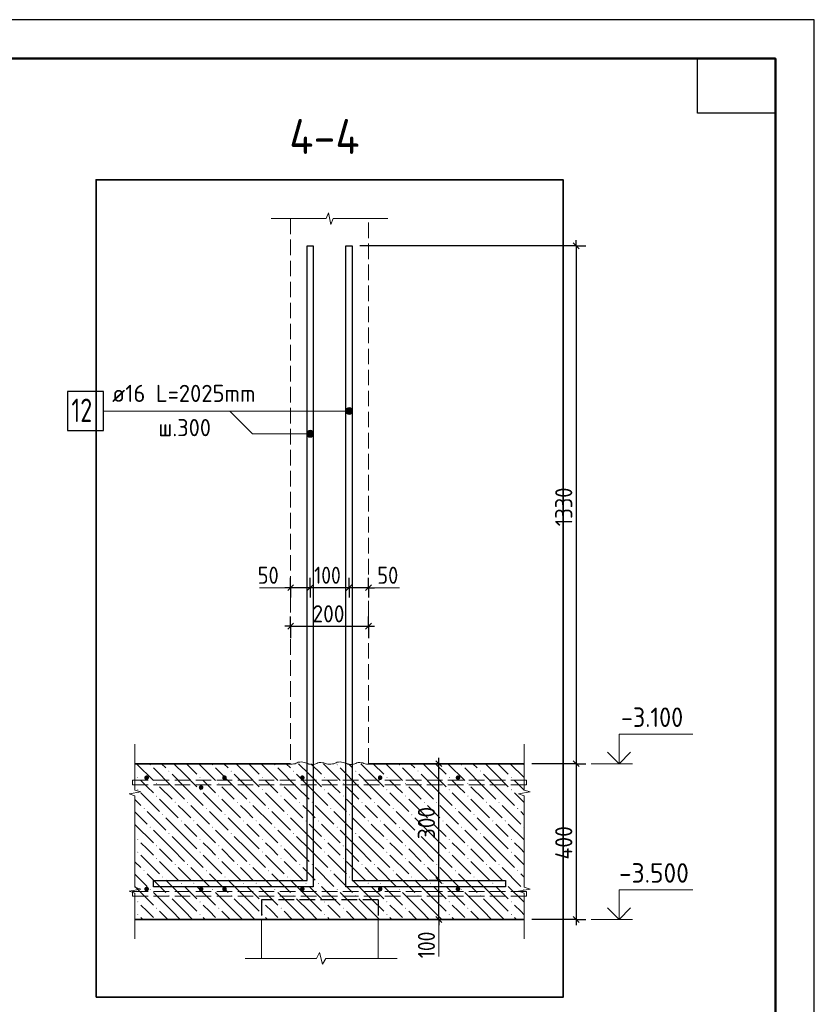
# Model space of a CAD drawing. Header units: millimetres. Extents: x 0 to 42000, y 0 to 29700.
# Tile 8 of 8: x 31792 to 42000, y 17055 to 29700. Entities that reach past the tile are written whole.
import ezdxf

# ---------------------------------------------------------------- set-up
doc = ezdxf.new("R2010")
doc.units = ezdxf.units.MM
doc.linetypes.add('______2', pattern=[270, 200, -70])
for name, color, linetype, lineweight in [('Standard', 7, 'Continuous', 25), ('Выпуски арматуры Г-обр.', 52, 'Continuous', 25), ('ЖБ Пилон', 7, 'Continuous', 35), ('ЖБ Плита Фундамента верхний уровень', 7, 'Continuous', 35), ('Примечания', 7, 'Continuous', 13), ('Текст_ общее', 7, 'Continuous', 25), ('Фоновоя арматура Х1', 52, 'Continuous', 25)]:
    doc.layers.add(name, color=color, linetype=linetype, lineweight=lineweight)
doc.styles.add('ISOCPEUR', font='txt')

msp = doc.modelspace()

# ---------------------------------------------------------------- hatches: boundary and pattern name
at = {"layer": 'Standard', "linetype": 'Continuous', "lineweight": 13, "transparency": 33554687}
for points in [[(35984, 24652), (35984, 24697), (35978, 24674)], [(35984, 24697), (36000, 24635), (36000, 24713)], [(35984, 24697), (35984, 24652), (36000, 24635)], [(36000, 24713), (36023, 24629), (36023, 24719)], [(36000, 24713), (36000, 24635), (36023, 24629)], [(36023, 24719), (36023, 24629), (36045, 24635)], [(36023, 24719), (36045, 24635), (36045, 24713)], [(36045, 24713), (36045, 24635), (36061, 24652)], [(36045, 24713), (36061, 24652), (36061, 24697)], [(36061, 24697), (36061, 24652), (36068, 24674)], [(35484, 24404), (35500, 24343), (35500, 24420)], [(35500, 24420), (35523, 24337), (35523, 24427)], [(35500, 24420), (35500, 24343), (35523, 24337)], [(35523, 24427), (35523, 24337), (35545, 24343)], [(35523, 24427), (35545, 24343), (35545, 24420)], [(35545, 24420), (35545, 24343), (35561, 24359)], [(35545, 24420), (35561, 24359), (35561, 24404)], [(35484, 24359), (35484, 24404), (35478, 24382)], [(35484, 24404), (35484, 24359), (35500, 24343)], [(35561, 24404), (35561, 24359), (35568, 24382)]]:
    msp.add_hatch(color=7, dxfattribs=at).paths.add_polyline_path(points)
at = {"layer": 'ЖБ Плита Фундамента верхний уровень', "linetype": 'Continuous', "lineweight": 18, "transparency": 33554687}
for points in [[(33463, 20130), (33469, 20136), (33476, 20130), (33469, 20123)], [(34263, 20130), (34269, 20136), (34276, 20130), (34269, 20123)], [(35063, 20130), (35069, 20136), (35076, 20130), (35069, 20123)], [(35863, 20130), (35869, 20136), (35876, 20130), (35869, 20123)], [(36663, 20130), (36669, 20136), (36676, 20130), (36669, 20123)], [(37463, 20130), (37469, 20136), (37476, 20130), (37469, 20123)], [(38263, 20130), (38269, 20136), (38273, 20133), (38273, 20126), (38269, 20123)], [(33703, 20050), (33709, 20056), (33716, 20050), (33709, 20043)], [(34503, 20050), (34509, 20056), (34516, 20050), (34509, 20043)], [(35303, 20050), (35309, 20056), (35316, 20050), (35309, 20043)], [(36103, 20050), (36109, 20056), (36116, 20050), (36109, 20043)], [(36903, 20050), (36909, 20056), (36916, 20050), (36909, 20043)], [(37703, 20050), (37709, 20056), (37716, 20050), (37709, 20043)], [(33303, 19970), (33309, 19976), (33316, 19970), (33309, 19963)], [(33543, 19890), (33549, 19896), (33556, 19890), (33549, 19883)], [(34103, 19970), (34109, 19976), (34116, 19970), (34109, 19963)], [(34343, 19890), (34349, 19896), (34356, 19890), (34349, 19883)], [(34903, 19970), (34909, 19976), (34916, 19970), (34909, 19963)], [(35143, 19890), (35149, 19896), (35156, 19890), (35149, 19883)], [(35703, 19970), (35709, 19976), (35716, 19970), (35709, 19963)], [(35943, 19890), (35949, 19896), (35956, 19890), (35949, 19883)], [(36503, 19970), (36509, 19976), (36516, 19970), (36509, 19963)], [(36743, 19890), (36749, 19896), (36756, 19890), (36749, 19883)], [(37303, 19970), (37309, 19976), (37316, 19970), (37309, 19963)], [(37543, 19890), (37549, 19896), (37556, 19890), (37549, 19883)], [(38103, 19970), (38109, 19976), (38116, 19970), (38109, 19963)], [(33303, 19810), (33309, 19816), (33316, 19810), (33309, 19803)], [(33543, 19730), (33549, 19736), (33556, 19730), (33549, 19723)], [(34103, 19810), (34109, 19816), (34116, 19810), (34109, 19803)], [(34343, 19730), (34349, 19736), (34356, 19730), (34349, 19723)], [(34903, 19810), (34909, 19816), (34916, 19810), (34909, 19803)], [(35143, 19730), (35149, 19736), (35156, 19730), (35149, 19723)], [(35703, 19810), (35709, 19816), (35716, 19810), (35709, 19803)], [(35943, 19730), (35949, 19736), (35956, 19730), (35949, 19723)], [(36503, 19810), (36509, 19816), (36516, 19810), (36509, 19803)], [(36743, 19730), (36749, 19736), (36756, 19730), (36749, 19723)], [(37303, 19810), (37309, 19816), (37316, 19810), (37309, 19803)], [(37543, 19730), (37549, 19736), (37556, 19730), (37549, 19723)], [(38103, 19810), (38109, 19816), (38116, 19810), (38109, 19803)], [(33783, 19650), (33789, 19656), (33796, 19650), (33789, 19643)], [(33943, 19650), (33949, 19656), (33956, 19650), (33949, 19643)], [(34583, 19650), (34589, 19656), (34596, 19650), (34589, 19643)], [(34743, 19650), (34749, 19656), (34756, 19650), (34749, 19643)], [(35383, 19650), (35389, 19656), (35396, 19650), (35389, 19643)], [(35543, 19650), (35549, 19656), (35556, 19650), (35549, 19643)], [(36183, 19650), (36189, 19656), (36196, 19650), (36189, 19643)], [(36343, 19650), (36349, 19656), (36356, 19650), (36349, 19643)], [(36983, 19650), (36989, 19656), (36996, 19650), (36989, 19643)], [(37143, 19650), (37149, 19656), (37156, 19650), (37149, 19643)], [(37783, 19650), (37789, 19656), (37796, 19650), (37789, 19643)], [(37943, 19650), (37949, 19656), (37956, 19650), (37949, 19643)], [(33383, 19570), (33389, 19576), (33396, 19570), (33389, 19563)], [(33623, 19490), (33629, 19496), (33636, 19490), (33629, 19483)], [(34183, 19570), (34189, 19576), (34196, 19570), (34189, 19563)], [(34423, 19490), (34429, 19496), (34436, 19490), (34429, 19483)], [(34983, 19570), (34989, 19576), (34996, 19570), (34989, 19563)], [(35223, 19490), (35229, 19496), (35236, 19490), (35229, 19483)], [(35783, 19570), (35789, 19576), (35796, 19570), (35789, 19563)], [(36023, 19490), (36029, 19496), (36036, 19490), (36029, 19483)], [(36583, 19570), (36589, 19576), (36596, 19570), (36589, 19563)], [(36823, 19490), (36829, 19496), (36836, 19490), (36829, 19483)], [(37383, 19570), (37389, 19576), (37396, 19570), (37389, 19563)], [(37623, 19490), (37629, 19496), (37636, 19490), (37629, 19483)], [(38183, 19570), (38189, 19576), (38196, 19570), (38189, 19563)], [(33863, 19410), (33869, 19416), (33876, 19410), (33869, 19403)], [(34023, 19410), (34029, 19416), (34036, 19410), (34029, 19403)], [(34663, 19410), (34669, 19416), (34676, 19410), (34669, 19403)], [(34823, 19410), (34829, 19416), (34836, 19410), (34829, 19403)], [(35463, 19410), (35469, 19416), (35476, 19410), (35469, 19403)], [(35623, 19410), (35629, 19416), (35636, 19410), (35629, 19403)], [(36263, 19410), (36269, 19416), (36276, 19410), (36269, 19403)], [(36423, 19410), (36429, 19416), (36436, 19410), (36429, 19403)], [(37063, 19410), (37069, 19416), (37076, 19410), (37069, 19403)], [(37223, 19410), (37229, 19416), (37236, 19410), (37229, 19403)], [(37863, 19410), (37869, 19416), (37876, 19410), (37869, 19403)], [(38023, 19410), (38029, 19416), (38036, 19410), (38029, 19403)], [(33463, 19330), (33469, 19336), (33476, 19330), (33469, 19323)], [(33703, 19250), (33709, 19256), (33716, 19250), (33709, 19243)], [(34263, 19330), (34269, 19336), (34276, 19330), (34269, 19323)], [(34503, 19250), (34509, 19256), (34516, 19250), (34509, 19243)], [(35063, 19330), (35069, 19336), (35076, 19330), (35069, 19323)], [(35303, 19250), (35309, 19256), (35316, 19250), (35309, 19243)], [(35863, 19330), (35869, 19336), (35876, 19330), (35869, 19323)], [(36103, 19250), (36109, 19256), (36116, 19250), (36109, 19243)], [(36663, 19330), (36669, 19336), (36676, 19330), (36669, 19323)], [(36903, 19250), (36909, 19256), (36916, 19250), (36909, 19243)], [(37463, 19330), (37469, 19336), (37476, 19330), (37469, 19323)], [(37703, 19250), (37709, 19256), (37716, 19250), (37709, 19243)], [(38263, 19330), (38269, 19336), (38273, 19333), (38273, 19326), (38269, 19323)], [(33303, 19170), (33309, 19176), (33316, 19170), (33309, 19163)], [(33543, 19090), (33549, 19096), (33556, 19090), (33549, 19083)], [(34103, 19170), (34109, 19176), (34116, 19170), (34109, 19163)], [(34343, 19090), (34349, 19096), (34356, 19090), (34349, 19083)], [(34903, 19170), (34909, 19176), (34916, 19170), (34909, 19163)], [(35143, 19090), (35149, 19096), (35156, 19090), (35149, 19083)], [(35703, 19170), (35709, 19176), (35716, 19170), (35709, 19163)], [(35943, 19090), (35949, 19096), (35956, 19090), (35949, 19083)], [(36503, 19170), (36509, 19176), (36516, 19170), (36509, 19163)], [(36743, 19090), (36749, 19096), (36756, 19090), (36749, 19083)], [(37303, 19170), (37309, 19176), (37316, 19170), (37309, 19163)], [(37543, 19090), (37549, 19096), (37556, 19090), (37549, 19083)], [(38103, 19170), (38109, 19176), (38116, 19170), (38109, 19163)], [(33303, 19010), (33309, 19016), (33316, 19010), (33309, 19003)], [(34103, 19010), (34109, 19016), (34116, 19010), (34109, 19003)], [(34903, 19010), (34909, 19016), (34916, 19010), (34909, 19003)], [(35703, 19010), (35709, 19016), (35716, 19010), (35709, 19003)], [(36503, 19010), (36509, 19016), (36516, 19010), (36509, 19003)], [(37303, 19010), (37309, 19016), (37316, 19010), (37309, 19003)], [(38103, 19010), (38109, 19016), (38116, 19010), (38109, 19003)], [(33543, 18930), (33549, 18936), (33556, 18930), (33549, 18923)], [(33783, 18850), (33789, 18856), (33796, 18850), (33789, 18843)], [(33943, 18850), (33949, 18856), (33956, 18850), (33949, 18843)], [(34343, 18930), (34349, 18936), (34356, 18930), (34349, 18923)], [(34583, 18850), (34589, 18856), (34596, 18850), (34589, 18843)], [(34743, 18850), (34749, 18856), (34756, 18850), (34749, 18843)], [(35143, 18930), (35149, 18936), (35156, 18930), (35149, 18923)], [(35383, 18850), (35389, 18856), (35396, 18850), (35389, 18843)], [(35543, 18850), (35549, 18856), (35556, 18850), (35549, 18843)], [(35943, 18930), (35949, 18936), (35956, 18930), (35949, 18923)], [(36183, 18850), (36189, 18856), (36196, 18850), (36189, 18843)], [(36343, 18850), (36349, 18856), (36356, 18850), (36349, 18843)], [(36743, 18930), (36749, 18936), (36756, 18930), (36749, 18923)], [(36983, 18850), (36989, 18856), (36996, 18850), (36989, 18843)], [(37143, 18850), (37149, 18856), (37156, 18850), (37149, 18843)], [(37543, 18930), (37549, 18936), (37556, 18930), (37549, 18923)], [(37783, 18850), (37789, 18856), (37796, 18850), (37789, 18843)], [(37943, 18850), (37949, 18856), (37956, 18850), (37949, 18843)], [(33383, 18770), (33389, 18776), (33396, 18770), (33389, 18763)], [(34183, 18770), (34189, 18776), (34196, 18770), (34189, 18763)], [(34983, 18770), (34989, 18776), (34996, 18770), (34989, 18763)], [(35783, 18770), (35789, 18776), (35796, 18770), (35789, 18763)], [(36583, 18770), (36589, 18776), (36596, 18770), (36589, 18763)], [(37383, 18770), (37389, 18776), (37396, 18770), (37389, 18763)], [(38183, 18770), (38189, 18776), (38196, 18770), (38189, 18763)], [(33623, 18690), (33629, 18696), (33636, 18690), (33629, 18683)], [(33863, 18610), (33869, 18616), (33876, 18610), (33869, 18603)], [(34023, 18610), (34029, 18616), (34036, 18610), (34029, 18603)], [(34423, 18690), (34429, 18696), (34436, 18690), (34429, 18683)], [(34663, 18610), (34669, 18616), (34676, 18610), (34669, 18603)], [(34823, 18610), (34829, 18616), (34836, 18610), (34829, 18603)], [(35223, 18690), (35229, 18696), (35236, 18690), (35229, 18683)], [(35463, 18610), (35469, 18616), (35476, 18610), (35469, 18603)], [(35623, 18610), (35629, 18616), (35636, 18610), (35629, 18603)], [(36023, 18690), (36029, 18696), (36036, 18690), (36029, 18683)], [(36263, 18610), (36269, 18616), (36276, 18610), (36269, 18603)], [(36423, 18610), (36429, 18616), (36436, 18610), (36429, 18603)], [(36823, 18690), (36829, 18696), (36836, 18690), (36829, 18683)], [(37063, 18610), (37069, 18616), (37076, 18610), (37069, 18603)], [(37223, 18610), (37229, 18616), (37236, 18610), (37229, 18603)], [(37623, 18690), (37629, 18696), (37636, 18690), (37629, 18683)], [(37863, 18610), (37869, 18616), (37876, 18610), (37869, 18603)], [(38023, 18610), (38029, 18616), (38036, 18610), (38029, 18603)], [(33463, 18530), (33469, 18536), (33476, 18530), (33469, 18523)], [(34263, 18530), (34269, 18536), (34276, 18530), (34269, 18523)], [(35063, 18530), (35069, 18536), (35076, 18530), (35069, 18523)], [(35863, 18530), (35869, 18536), (35876, 18530), (35869, 18523)], [(36663, 18530), (36669, 18536), (36676, 18530), (36669, 18523)], [(37463, 18530), (37469, 18536), (37476, 18530), (37469, 18523)], [(38263, 18530), (38269, 18536), (38273, 18533), (38273, 18526), (38269, 18523)], [(33303, 18370), (33309, 18376), (33316, 18370), (33309, 18363)], [(33703, 18450), (33709, 18456), (33716, 18450), (33709, 18443)], [(34103, 18370), (34109, 18376), (34116, 18370), (34109, 18363)], [(34503, 18450), (34509, 18456), (34516, 18450), (34509, 18443)], [(34903, 18370), (34909, 18376), (34916, 18370), (34909, 18363)], [(35303, 18450), (35309, 18456), (35316, 18450), (35309, 18443)], [(35703, 18370), (35709, 18376), (35716, 18370), (35709, 18363)], [(36103, 18450), (36109, 18456), (36116, 18450), (36109, 18443)], [(36503, 18370), (36509, 18376), (36516, 18370), (36509, 18363)], [(36903, 18450), (36909, 18456), (36916, 18450), (36909, 18443)], [(37303, 18370), (37309, 18376), (37316, 18370), (37309, 18363)], [(37703, 18450), (37709, 18456), (37716, 18450), (37709, 18443)], [(38103, 18370), (38109, 18376), (38116, 18370), (38109, 18363)], [(33303, 18210), (33309, 18216), (33316, 18210), (33309, 18203)], [(33543, 18290), (33549, 18296), (33556, 18290), (33549, 18283)], [(34103, 18210), (34109, 18216), (34116, 18210), (34109, 18203)], [(34343, 18290), (34349, 18296), (34356, 18290), (34349, 18283)], [(34903, 18210), (34909, 18216), (34916, 18210), (34909, 18203)], [(35143, 18290), (35149, 18296), (35156, 18290), (35149, 18283)], [(35703, 18210), (35709, 18216), (35716, 18210), (35709, 18203)], [(35943, 18290), (35949, 18296), (35956, 18290), (35949, 18283)], [(36503, 18210), (36509, 18216), (36516, 18210), (36509, 18203)], [(36743, 18290), (36749, 18296), (36756, 18290), (36749, 18283)], [(37303, 18210), (37309, 18216), (37316, 18210), (37309, 18203)], [(37543, 18290), (37549, 18296), (37556, 18290), (37549, 18283)], [(38103, 18210), (38109, 18216), (38116, 18210), (38109, 18203)]]:
    msp.add_hatch(color=7, dxfattribs=at).paths.add_polyline_path(points, flags=16)
at = {"layer": 'Фоновоя арматура Х1', "linetype": 'Continuous', "lineweight": 13, "transparency": 33554687}
for points in [[(33453, 19965), (33450, 19976), (33444, 19986), (33434, 19993), (33423, 19995), (33411, 19993), (33401, 19986), (33395, 19976), (33393, 19965), (33395, 19954), (33401, 19944), (33411, 19937), (33423, 19935), (33434, 19937), (33444, 19944), (33450, 19954)], [(34453, 19965), (34450, 19976), (34444, 19986), (34434, 19993), (34423, 19995), (34411, 19993), (34401, 19986), (34395, 19976), (34393, 19965), (34395, 19954), (34401, 19944), (34411, 19937), (34423, 19935), (34434, 19937), (34444, 19944), (34450, 19954)], [(35453, 19965), (35450, 19976), (35444, 19986), (35434, 19993), (35423, 19995), (35411, 19993), (35401, 19986), (35395, 19976), (35393, 19965), (35395, 19954), (35401, 19944), (35411, 19937), (35423, 19935), (35434, 19937), (35444, 19944), (35450, 19954)], [(36453, 19965), (36450, 19976), (36444, 19986), (36434, 19993), (36423, 19995), (36411, 19993), (36401, 19986), (36395, 19976), (36393, 19965), (36395, 19954), (36401, 19944), (36411, 19937), (36423, 19935), (36434, 19937), (36444, 19944), (36450, 19954)], [(37453, 19965), (37450, 19976), (37444, 19986), (37434, 19993), (37423, 19995), (37411, 19993), (37401, 19986), (37395, 19976), (37393, 19965), (37395, 19954), (37401, 19944), (37411, 19937), (37423, 19935), (37434, 19937), (37444, 19944), (37450, 19954)], [(34153, 19840), (34150, 19851), (34144, 19861), (34134, 19868), (34123, 19870), (34111, 19868), (34101, 19861), (34095, 19851), (34093, 19840), (34095, 19829), (34101, 19819), (34111, 19812), (34123, 19810), (34134, 19812), (34144, 19819), (34150, 19829)], [(33453, 18535), (33450, 18546), (33444, 18556), (33434, 18563), (33423, 18565), (33411, 18563), (33401, 18556), (33395, 18546), (33393, 18535), (33395, 18524), (33401, 18514), (33411, 18507), (33423, 18505), (33434, 18507), (33444, 18514), (33450, 18524)], [(34153, 18535), (34150, 18546), (34144, 18556), (34134, 18563), (34123, 18565), (34111, 18563), (34101, 18556), (34095, 18546), (34093, 18535), (34095, 18524), (34101, 18514), (34111, 18507), (34123, 18505), (34134, 18507), (34144, 18514), (34150, 18524)], [(34453, 18535), (34450, 18546), (34444, 18556), (34434, 18563), (34423, 18565), (34411, 18563), (34401, 18556), (34395, 18546), (34393, 18535), (34395, 18524), (34401, 18514), (34411, 18507), (34423, 18505), (34434, 18507), (34444, 18514), (34450, 18524)], [(35453, 18535), (35450, 18546), (35444, 18556), (35434, 18563), (35423, 18565), (35411, 18563), (35401, 18556), (35395, 18546), (35393, 18535), (35395, 18524), (35401, 18514), (35411, 18507), (35423, 18505), (35434, 18507), (35444, 18514), (35450, 18524)], [(36453, 18535), (36450, 18546), (36444, 18556), (36434, 18563), (36423, 18565), (36411, 18563), (36401, 18556), (36395, 18546), (36393, 18535), (36395, 18524), (36401, 18514), (36411, 18507), (36423, 18505), (36434, 18507), (36444, 18514), (36450, 18524)], [(37453, 18535), (37450, 18546), (37444, 18556), (37434, 18563), (37423, 18565), (37411, 18563), (37401, 18556), (37395, 18546), (37393, 18535), (37395, 18524), (37401, 18514), (37411, 18507), (37423, 18505), (37434, 18507), (37444, 18514), (37450, 18524)]]:
    msp.add_hatch(color=7, dxfattribs=at).paths.add_polyline_path(points)

# ---------------------------------------------------------------- linework, layer by layer
at = {"layer": 'Standard', "color": 7, "linetype": 'Continuous', "lineweight": 35, "transparency": 33554687}
for p, q in [((41500, 27600), (41500, 20500)), ((41500, 27200), (41500, 20100))]:
    msp.add_line(p, q, dxfattribs=at)
at = {"layer": 'Standard', "color": 7, "linetype": 'Continuous', "lineweight": 13, "transparency": 33554687}
for p, q in [((35728, 27145), (35758, 27220)), ((35758, 27220), (35788, 27070)), ((35023, 27145), (35728, 27145)), ((35788, 27070), (35818, 27145)), ((35818, 27145), (36523, 27145)), ((36523, 27145), (36523, 27145)), ((35978, 24674), (35978, 24674)), ((36023, 24719), (36023, 24719)), ((36068, 24674), (36068, 24674)), ((36023, 24629), (36023, 24629)), ((35523, 24427), (35523, 24427)), ((35478, 24382), (35478, 24382)), ((35523, 24337), (35523, 24337)), ((35568, 24382), (35568, 24382)), ((34873, 22405), (35273, 22405)), ((36273, 22405), (36673, 22405)), ((33273, 20395), (33273, 19807)), ((38273, 20395), (38273, 19807)), ((39135, 20145), (39665, 20145)), ((33348, 19783), (33198, 19758)), ((33198, 19758), (33273, 19733)), ((33273, 19807), (33348, 19783)), ((33273, 19733), (33273, 19145)), ((38348, 19783), (38198, 19758)), ((38198, 19758), (38273, 19733)), ((38273, 19807), (38348, 19783)), ((38273, 19733), (38273, 19145)), ((33273, 19145), (33273, 18558)), ((38273, 19145), (38273, 18558)), ((33348, 18533), (33198, 18507)), ((33198, 18507), (33273, 18483)), ((33273, 18558), (33348, 18533)), ((33273, 18483), (33273, 17895)), ((38348, 18533), (38198, 18507)), ((38198, 18507), (38273, 18483)), ((38273, 18558), (38348, 18533)), ((38273, 18483), (38273, 17895)), ((37177, 18145), (37177, 17670)), ((39135, 18145), (39665, 18145)), ((33273, 17895), (33273, 17895)), ((38273, 17895), (38273, 17895)), ((35606, 17645), (35645, 17720)), ((35645, 17720), (35684, 17570)), ((34690, 17645), (35606, 17645)), ((35684, 17570), (35723, 17645)), ((35723, 17645), (36640, 17645)), ((36640, 17645), (36640, 17645))]:
    msp.add_line(p, q, dxfattribs=at)
at = {"layer": 'Standard', "color": 7, "linetype": 'Continuous', "lineweight": 50, "transparency": 33554687}
msp.add_line((41500, 27100), (41500, 23200), dxfattribs=at)
at = {"layer": 'Standard', "color": 7, "linetype": 'Continuous', "lineweight": 25, "transparency": 33554687}
for p, q in [((38903, 26833), (38978, 26758)), ((35310, 22443), (35235, 22368)), ((35560, 22443), (35485, 22368)), ((36060, 22443), (35985, 22368)), ((36310, 22443), (36235, 22368)), ((35235, 21873), (35310, 21948)), ((36235, 21873), (36310, 21948)), ((37215, 20107), (37140, 20183)), ((38903, 20182), (38978, 20107)), ((37215, 18607), (37140, 18683)), ((37215, 18107), (37140, 18183)), ((38903, 18183), (38978, 18107))]:
    msp.add_line(p, q, dxfattribs=at)
at = {"layer": 'Standard', "color": 7, "linetype": 'Continuous', "lineweight": -3, "transparency": 33554687}
for p, q in [((38941, 26795), (38941, 26870)), ((35273, 22405), (35198, 22405)), ((35523, 22405), (35273, 22405)), ((36023, 22405), (35523, 22405)), ((36273, 22405), (36023, 22405)), ((36273, 22405), (36348, 22405)), ((35273, 21910), (35198, 21910)), ((35273, 21910), (36273, 21910)), ((36273, 21910), (36348, 21910)), ((37177, 20145), (37177, 20220)), ((37177, 18645), (37177, 20145)), ((38941, 20145), (38941, 18145)), ((37177, 18145), (37177, 18645)), ((37177, 18145), (37177, 18070)), ((38941, 18145), (38941, 18070))]:
    msp.add_line(p, q, dxfattribs=at)
at = {"layer": 'Standard', "color": 251, "linetype": 'Continuous', "lineweight": -3, "true_color": 0x656565, "transparency": 33554687}
for p, q in [((38941, 26795), (36163, 26795)), ((38941, 26795), (38816, 26795)), ((38941, 26795), (39066, 26795)), ((35273, 22405), (35273, 22530)), ((35523, 22405), (35523, 22530)), ((36023, 22405), (36023, 22530)), ((36273, 22405), (36273, 22530)), ((35273, 22405), (35273, 22280)), ((35273, 22405), (35273, 22405)), ((35523, 22405), (35523, 22280)), ((35523, 22405), (35523, 22405)), ((36023, 22405), (36023, 22280)), ((36023, 22405), (36023, 22405)), ((36273, 22405), (36273, 22280)), ((36273, 22405), (36273, 22405)), ((35273, 21910), (35273, 22035)), ((36273, 21910), (36273, 22035)), ((35273, 21910), (35273, 21785)), ((35273, 21910), (35273, 21758)), ((36273, 21910), (36273, 21785)), ((36273, 21910), (36273, 21758)), ((37177, 20145), (37052, 20145)), ((37177, 20145), (37302, 20145)), ((37177, 20145), (37933, 20145)), ((38941, 20145), (38816, 20145)), ((38941, 20145), (39066, 20145)), ((37177, 18645), (37052, 18645)), ((37177, 18645), (37302, 18645)), ((37177, 18145), (37052, 18145)), ((37177, 18145), (37302, 18145)), ((38941, 18145), (38373, 18145)), ((38941, 18145), (38816, 18145)), ((38941, 18145), (39066, 18145))]:
    msp.add_line(p, q, dxfattribs=at)
at = {"layer": 'Standard', "color": 7, "linetype": 'Continuous', "lineweight": 18, "transparency": 33554687}
for p, q in [((36273, 20141), (36273, 20141)), ((34898, 18145), (34898, 17645)), ((36398, 18145), (36398, 17645))]:
    msp.add_line(p, q, dxfattribs=at)
at = {"layer": 'Standard', "color": 7, "linetype": 'Continuous', "lineweight": 25, "transparency": 33554687}
for points in [[(0, 0), (42000, 0), (42000, 29700), (0, 29700), (0, 0)], [(41500, 29200), (41500, 28500), (40500, 28500), (40500, 29200), (41500, 29200)]]:
    msp.add_lwpolyline(points, close=True, dxfattribs=at)
at = {"layer": 'Standard', "color": 7, "linetype": 'Continuous', "lineweight": 50, "transparency": 33554687}
msp.add_lwpolyline([(2000, 29200), (41500, 29200), (41500, 500), (2000, 500), (2000, 29200)], close=True, dxfattribs=at)
at = {"layer": 'Standard', "color": 7, "linetype": 'Continuous', "lineweight": 13, "transparency": 33554687}
for points in [[(41500, 29200), (2000, 29200), (2000, 5000), (41500, 5000), (41500, 29200)], [(32867, 24674), (35634, 24674), (36023, 24674)], [(34492, 24674), (34784, 24382), (35523, 24382)], [(39491, 20145), (39491, 20525), (40441, 20525)], [(39491, 18145), (39491, 18525), (40441, 18525)]]:
    msp.add_lwpolyline(points, dxfattribs=at)
at = {"layer": 'Standard', "color": 254, "linetype": 'Continuous', "lineweight": 35, "true_color": 0xc4c4ff, "transparency": 33554687}
msp.add_lwpolyline([(32773, 17145), (38773, 17145), (38773, 27645), (32773, 27645), (32773, 17145)], dxfattribs=at)
at = {"layer": 'Standard', "color": 7, "linetype": 'Continuous', "lineweight": -3, "transparency": 33554687}
msp.add_lwpolyline([(38941, 26795), (38941, 23177), (38941, 23177), (38941, 20145)], dxfattribs=at)
at = {"layer": 'Standard', "color": 7, "linetype": 'Continuous', "lineweight": 35, "transparency": 33554687}
for points in [[(39342, 20293), (39491, 20145), (39639, 20293)], [(39342, 18293), (39491, 18145), (39639, 18293)]]:
    msp.add_lwpolyline(points, dxfattribs=at)
at = {"layer": 'Standard', "color": 7, "linetype": 'Continuous', "lineweight": 18, "transparency": 33554687}
for points in [[(35273, 20141), (35291, 20141), (35311, 20142), (35329, 20145), (35344, 20151), (35356, 20157), (35371, 20163), (35389, 20166), (35409, 20168), (35428, 20166), (35446, 20162), (35464, 20158), (35479, 20153), (35493, 20147), (35507, 20141), (35524, 20137), (35543, 20134), (35563, 20135), (35582, 20137), (35597, 20143), (35610, 20149), (35624, 20155), (35641, 20159), (35661, 20160), (35680, 20158), (35698, 20154), (35715, 20149), (35732, 20145), (35749, 20141), (35769, 20139), (35773, 20139)], [(35773, 20141), (35791, 20141), (35811, 20142), (35829, 20145), (35844, 20151), (35856, 20157), (35871, 20163), (35889, 20166), (35909, 20168), (35928, 20166), (35946, 20162), (35964, 20158), (35979, 20153), (35993, 20147), (36007, 20141), (36024, 20137), (36043, 20134), (36063, 20135), (36082, 20137), (36097, 20143), (36110, 20149), (36124, 20155), (36141, 20159), (36161, 20160), (36180, 20158), (36198, 20154), (36215, 20149), (36232, 20145), (36249, 20141), (36269, 20139), (36273, 20139)]]:
    msp.add_lwpolyline(points, dxfattribs=at)
at = {"layer": 'Standard', "color": 251, "linetype": 'Continuous', "lineweight": -3, "true_color": 0x656565, "transparency": 33554687}
for points in [[(38941, 20145), (38924, 20145), (38924, 20145), (38373, 20145)], [(37177, 18645), (37546, 18645), (37546, 18645), (37933, 18645)], [(37177, 18145), (37359, 18145), (37359, 18145), (38173, 18145)]]:
    msp.add_lwpolyline(points, dxfattribs=at)
at = {"layer": 'Standard', "color": 7, "linetype": 'Continuous', "lineweight": 13, "transparency": 33554687}
for centre in [(36023, 24674), (35523, 24382)]:
    msp.add_circle(centre, 45, dxfattribs=at)
at = {"layer": 'Выпуски арматуры Г-обр.', "color": 251, "linetype": 'Continuous', "lineweight": 25, "true_color": 0x494949, "transparency": 33554687}
for points in [[(35563, 26795), (35563, 18565), (33513, 18565), (33513, 18645), (35483, 18645), (35483, 26795), (35563, 26795)], [(35563, 26795), (35563, 18565), (33513, 18565), (33513, 18645), (35483, 18645), (35483, 26795), (35563, 26795)], [(36063, 26795), (36063, 18645), (38033, 18645), (38033, 18565), (35983, 18565), (35983, 26795), (36063, 26795)], [(36063, 26795), (36063, 18645), (38033, 18645), (38033, 18565), (35983, 18565), (35983, 26795), (36063, 26795)]]:
    msp.add_lwpolyline(points, dxfattribs=at)
at = {"layer": 'Выпуски арматуры Г-обр.', "color": 7, "linetype": 'Continuous', "lineweight": 25, "transparency": 33554687}
msp.add_lwpolyline([(32407, 24424), (32867, 24424), (32867, 24924), (32407, 24924), (32407, 24424)], dxfattribs=at)
at = {"layer": 'ЖБ Пилон', "color": 253, "linetype": '______2', "lineweight": 18, "true_color": 0xa0a0a0, "transparency": 33554687}
for p, q in [((35273, 27145), (35273, 20145)), ((36273, 20145), (36273, 27145))]:
    msp.add_line(p, q, dxfattribs=at)
at = {"layer": 'ЖБ Плита Фундамента верхний уровень', "color": 7, "linetype": 'Continuous', "lineweight": 35, "transparency": 33554687}
for p, q in [((35273, 20145), (33273, 20145)), ((38273, 20145), (36273, 20145)), ((33273, 18145), (38273, 18145))]:
    msp.add_line(p, q, dxfattribs=at)
at = {"layer": 'ЖБ Плита Фундамента верхний уровень', "color": 252, "linetype": 'Continuous', "lineweight": 18, "true_color": 0x8f8f8f, "transparency": 33554687}
for p, q in [((33294, 20145), (33509, 19930)), ((33614, 20145), (33669, 20090)), ((33909, 20010), (33774, 20145)), ((33934, 20145), (34069, 20010)), ((34094, 20145), (34309, 19930)), ((34414, 20145), (34469, 20090)), ((34709, 20010), (34574, 20145)), ((34734, 20145), (34869, 20010)), ((34894, 20145), (35109, 19930)), ((35214, 20145), (35269, 20090)), ((35509, 20010), (35374, 20145)), ((35534, 20145), (35669, 20010)), ((35694, 20145), (35909, 19930)), ((36014, 20145), (36069, 20090)), ((36309, 20010), (36174, 20145)), ((36334, 20145), (36469, 20010)), ((36494, 20145), (36709, 19930)), ((36814, 20145), (36869, 20090)), ((37109, 20010), (36974, 20145)), ((37134, 20145), (37269, 20010)), ((37294, 20145), (37509, 19930)), ((37614, 20145), (37669, 20090)), ((37909, 20010), (37774, 20145)), ((37934, 20145), (38069, 20010)), ((38094, 20145), (38273, 19966)), ((33749, 19850), (33509, 20090)), ((33749, 20010), (33909, 19850)), ((33909, 20010), (34069, 19850)), ((34549, 19850), (34309, 20090)), ((34549, 20010), (34709, 19850)), ((34709, 20010), (34869, 19850)), ((35349, 19850), (35109, 20090)), ((35349, 20010), (35509, 19850)), ((35509, 20010), (35669, 19850)), ((36149, 19850), (35909, 20090)), ((36149, 20010), (36309, 19850)), ((36309, 20010), (36469, 19850)), ((36949, 19850), (36709, 20090)), ((36949, 20010), (37109, 19850)), ((37109, 20010), (37269, 19850)), ((37749, 19850), (37509, 20090)), ((37749, 20010), (37909, 19850)), ((37909, 20010), (38069, 19850)), ((33429, 19850), (33349, 19930)), ((34229, 19850), (34149, 19930)), ((35029, 19850), (34949, 19930)), ((35829, 19850), (35749, 19930)), ((36629, 19850), (36549, 19930)), ((37429, 19850), (37349, 19930)), ((38229, 19850), (38149, 19930)), ((33349, 19770), (33589, 19530)), ((33509, 19770), (33429, 19850)), ((33589, 19850), (33749, 19690)), ((33749, 19850), (33909, 19690)), ((33909, 19850), (34149, 19610)), ((34149, 19770), (34389, 19530)), ((34309, 19770), (34229, 19850)), ((34389, 19850), (34549, 19690)), ((34549, 19850), (34709, 19690)), ((34709, 19850), (34949, 19610)), ((34949, 19770), (35189, 19530)), ((35109, 19770), (35029, 19850)), ((35189, 19850), (35349, 19690)), ((35349, 19850), (35509, 19690)), ((35509, 19850), (35749, 19610)), ((35749, 19770), (35989, 19530)), ((35909, 19770), (35829, 19850)), ((35989, 19850), (36149, 19690)), ((36149, 19850), (36309, 19690)), ((36309, 19850), (36549, 19610)), ((36549, 19770), (36789, 19530)), ((36709, 19770), (36629, 19850)), ((36789, 19850), (36949, 19690)), ((36949, 19850), (37109, 19690)), ((37109, 19850), (37349, 19610)), ((37349, 19770), (37589, 19530)), ((37509, 19770), (37429, 19850)), ((37589, 19850), (37749, 19690)), ((37749, 19850), (37909, 19690)), ((37909, 19850), (38149, 19610)), ((38149, 19770), (38273, 19646)), ((38273, 19806), (38229, 19850)), ((33273, 19686), (33349, 19610)), ((33589, 19690), (33829, 19450)), ((33909, 19530), (33829, 19610)), ((33989, 19610), (34229, 19370)), ((34389, 19690), (34629, 19450)), ((34709, 19530), (34629, 19610)), ((34789, 19610), (35029, 19370)), ((35189, 19690), (35429, 19450)), ((35509, 19530), (35429, 19610)), ((35589, 19610), (35829, 19370)), ((35989, 19690), (36229, 19450)), ((36309, 19530), (36229, 19610)), ((36389, 19610), (36629, 19370)), ((36789, 19690), (37029, 19450)), ((37109, 19530), (37029, 19610)), ((37189, 19610), (37429, 19370)), ((37589, 19690), (37829, 19450)), ((37909, 19530), (37829, 19610)), ((37989, 19610), (38229, 19370)), ((33273, 19526), (33429, 19370)), ((33429, 19530), (33669, 19290)), ((33989, 19450), (33909, 19530)), ((34229, 19530), (34469, 19290)), ((34789, 19450), (34709, 19530)), ((35029, 19530), (35269, 19290)), ((35589, 19450), (35509, 19530)), ((35829, 19530), (36069, 19290)), ((36389, 19450), (36309, 19530)), ((36629, 19530), (36869, 19290)), ((37189, 19450), (37109, 19530)), ((37429, 19530), (37669, 19290)), ((37989, 19450), (37909, 19530)), ((38229, 19530), (38273, 19486)), ((33273, 19366), (33509, 19130)), ((33909, 19210), (33669, 19450)), ((33909, 19370), (34069, 19210)), ((34069, 19370), (34309, 19130)), ((34709, 19210), (34469, 19450)), ((34709, 19370), (34869, 19210)), ((34869, 19370), (35109, 19130)), ((35509, 19210), (35269, 19450)), ((35509, 19370), (35669, 19210)), ((35669, 19370), (35909, 19130)), ((36309, 19210), (36069, 19450)), ((36309, 19370), (36469, 19210)), ((36469, 19370), (36709, 19130)), ((37109, 19210), (36869, 19450)), ((37109, 19370), (37269, 19210)), ((37269, 19370), (37509, 19130)), ((37909, 19210), (37669, 19450)), ((37909, 19370), (38069, 19210)), ((38069, 19370), (38273, 19166)), ((33749, 19050), (33509, 19290)), ((34549, 19050), (34309, 19290)), ((35349, 19050), (35109, 19290)), ((36149, 19050), (35909, 19290)), ((36949, 19050), (36709, 19290)), ((37749, 19050), (37509, 19290)), ((33429, 19050), (33349, 19130)), ((33749, 19210), (33909, 19050)), ((33909, 19210), (34069, 19050)), ((34229, 19050), (34149, 19130)), ((34549, 19210), (34709, 19050)), ((34709, 19210), (34869, 19050)), ((35029, 19050), (34949, 19130)), ((35349, 19210), (35509, 19050)), ((35509, 19210), (35669, 19050)), ((35829, 19050), (35749, 19130)), ((36149, 19210), (36309, 19050)), ((36309, 19210), (36469, 19050)), ((36629, 19050), (36549, 19130)), ((36949, 19210), (37109, 19050)), ((37109, 19210), (37269, 19050)), ((37429, 19050), (37349, 19130)), ((37749, 19210), (37909, 19050)), ((37909, 19210), (38069, 19050)), ((38229, 19050), (38149, 19130)), ((33349, 18970), (33589, 18730)), ((33509, 18970), (33429, 19050)), ((33589, 19050), (33749, 18890)), ((33749, 19050), (33909, 18890)), ((33909, 19050), (34149, 18810)), ((34149, 18970), (34389, 18730)), ((34309, 18970), (34229, 19050)), ((34389, 19050), (34549, 18890)), ((34549, 19050), (34709, 18890)), ((34709, 19050), (34949, 18810)), ((34949, 18970), (35189, 18730)), ((35109, 18970), (35029, 19050)), ((35189, 19050), (35349, 18890)), ((35349, 19050), (35509, 18890)), ((35509, 19050), (35749, 18810)), ((35749, 18970), (35989, 18730)), ((35909, 18970), (35829, 19050)), ((35989, 19050), (36149, 18890)), ((36149, 19050), (36309, 18890)), ((36309, 19050), (36549, 18810)), ((36549, 18970), (36789, 18730)), ((36709, 18970), (36629, 19050)), ((36789, 19050), (36949, 18890)), ((36949, 19050), (37109, 18890)), ((37109, 19050), (37349, 18810)), ((37349, 18970), (37589, 18730)), ((37509, 18970), (37429, 19050)), ((37589, 19050), (37749, 18890)), ((37749, 19050), (37909, 18890)), ((37909, 19050), (38149, 18810)), ((38149, 18970), (38273, 18846)), ((38273, 19006), (38229, 19050)), ((33273, 18886), (33349, 18810)), ((33589, 18890), (33829, 18650)), ((34389, 18890), (34629, 18650)), ((35189, 18890), (35429, 18650)), ((35989, 18890), (36229, 18650)), ((36789, 18890), (37029, 18650)), ((37589, 18890), (37829, 18650)), ((33273, 18726), (33429, 18570)), ((33429, 18730), (33669, 18490)), ((33909, 18730), (33829, 18810)), ((33989, 18650), (33909, 18730)), ((33989, 18810), (34229, 18570)), ((34229, 18730), (34469, 18490)), ((34709, 18730), (34629, 18810)), ((34789, 18650), (34709, 18730)), ((34789, 18810), (35029, 18570)), ((35029, 18730), (35269, 18490)), ((35509, 18730), (35429, 18810)), ((35589, 18650), (35509, 18730)), ((35589, 18810), (35829, 18570)), ((35829, 18730), (36069, 18490)), ((36309, 18730), (36229, 18810)), ((36389, 18650), (36309, 18730)), ((36389, 18810), (36629, 18570)), ((36629, 18730), (36869, 18490)), ((37109, 18730), (37029, 18810)), ((37189, 18650), (37109, 18730)), ((37189, 18810), (37429, 18570)), ((37429, 18730), (37669, 18490)), ((37909, 18730), (37829, 18810)), ((37989, 18650), (37909, 18730)), ((37989, 18810), (38229, 18570)), ((38229, 18730), (38273, 18686)), ((33909, 18410), (33669, 18650)), ((34709, 18410), (34469, 18650)), ((35509, 18410), (35269, 18650)), ((36309, 18410), (36069, 18650)), ((37109, 18410), (36869, 18650)), ((37909, 18410), (37669, 18650)), ((33273, 18566), (33509, 18330)), ((33749, 18250), (33509, 18490)), ((33909, 18570), (34069, 18410)), ((34069, 18570), (34309, 18330)), ((34549, 18250), (34309, 18490)), ((34709, 18570), (34869, 18410)), ((34869, 18570), (35109, 18330)), ((35349, 18250), (35109, 18490)), ((35509, 18570), (35669, 18410)), ((35669, 18570), (35909, 18330)), ((36149, 18250), (35909, 18490)), ((36309, 18570), (36469, 18410)), ((36469, 18570), (36709, 18330)), ((36949, 18250), (36709, 18490)), ((37109, 18570), (37269, 18410)), ((37269, 18570), (37509, 18330)), ((37749, 18250), (37509, 18490)), ((37909, 18570), (38069, 18410)), ((38069, 18570), (38273, 18366)), ((33749, 18410), (33909, 18250)), ((33909, 18410), (34069, 18250)), ((34549, 18410), (34709, 18250)), ((34709, 18410), (34869, 18250)), ((35349, 18410), (35509, 18250)), ((35509, 18410), (35669, 18250)), ((36149, 18410), (36309, 18250)), ((36309, 18410), (36469, 18250)), ((36949, 18410), (37109, 18250)), ((37109, 18410), (37269, 18250)), ((37749, 18410), (37909, 18250)), ((37909, 18410), (38069, 18250)), ((33429, 18250), (33349, 18330)), ((33509, 18170), (33429, 18250)), ((33589, 18250), (33694, 18145)), ((33749, 18250), (33854, 18145)), ((33909, 18250), (34014, 18145)), ((34229, 18250), (34149, 18330)), ((34309, 18170), (34229, 18250)), ((34389, 18250), (34494, 18145)), ((34549, 18250), (34654, 18145)), ((34709, 18250), (34814, 18145)), ((35029, 18250), (34949, 18330)), ((35109, 18170), (35029, 18250)), ((35189, 18250), (35294, 18145)), ((35349, 18250), (35454, 18145)), ((35509, 18250), (35614, 18145)), ((35829, 18250), (35749, 18330)), ((35909, 18170), (35829, 18250)), ((35989, 18250), (36094, 18145)), ((36149, 18250), (36254, 18145)), ((36309, 18250), (36414, 18145)), ((36629, 18250), (36549, 18330)), ((36709, 18170), (36629, 18250)), ((36789, 18250), (36894, 18145)), ((36949, 18250), (37054, 18145)), ((37109, 18250), (37214, 18145)), ((37429, 18250), (37349, 18330)), ((37509, 18170), (37429, 18250)), ((37589, 18250), (37694, 18145)), ((37749, 18250), (37854, 18145)), ((37909, 18250), (38014, 18145)), ((38229, 18250), (38149, 18330)), ((38273, 18206), (38229, 18250)), ((33349, 18170), (33374, 18145)), ((34149, 18170), (34174, 18145)), ((34949, 18170), (34974, 18145)), ((35749, 18170), (35774, 18145)), ((36549, 18170), (36574, 18145)), ((37349, 18170), (37374, 18145)), ((38149, 18170), (38174, 18145))]:
    msp.add_line(p, q, dxfattribs=at)
at = {"layer": 'Примечания', "color": 253, "linetype": '______2', "lineweight": -3, "true_color": 0xababab, "transparency": 33554687}
for p, q in [((34898, 18395), (34898, 18145)), ((36398, 18395), (34898, 18395)), ((36398, 18395), (36398, 18145))]:
    msp.add_line(p, q, dxfattribs=at)
at = {"layer": 'Фоновоя арматура Х1', "color": 253, "linetype": '______2', "lineweight": 13, "true_color": 0xa0a0a0, "transparency": 33554687}
for points in [[(38303, 19875), (33243, 19875), (33243, 19935), (38303, 19935), (38303, 19875)], [(38303, 19875), (33243, 19875), (33243, 19935), (38303, 19935), (38303, 19875)], [(38303, 18445), (33243, 18445), (33243, 18505), (38303, 18505), (38303, 18445)], [(38303, 18445), (33243, 18445), (33243, 18505), (38303, 18505), (38303, 18445)]]:
    msp.add_lwpolyline(points, dxfattribs=at)

# ---------------------------------------------------------------- texts
at = {"layer": 'Standard', "color": 7, "linetype": 'Continuous', "lineweight": 25, "transparency": 33554687, "char_height": 220, "attachment_point": 7, "rotation": 90, "style": 'ISOCPEUR'}
for s, insert, width in [('\\W0.87;1330', (38891, 23195), 666.9), ('\\W0.91;300', (37127, 19175), 561.98), ('\\W0.92;400', (38891, 18914), 584.44), ('\\W0.83;100', (37127, 17647), 508.57)]:
    msp.add_mtext(s, dxfattribs=dict(at, insert=insert, width=width))
at = {"layer": 'Standard', "color": 7, "linetype": 'Continuous', "lineweight": 25, "transparency": 33554687, "attachment_point": 7, "style": 'ISOCPEUR'}
for s, insert, char_height, width in [('\\W0.87;50', (34849, 22455), 220, 403.93), ('\\W0.83;100', (35575, 22455), 220, 508.57), ('\\W0.87;50', (36385, 22455), 220, 403.93), ('\\W0.91;200', (35553, 21960), 220, 561.98), ('\\W0.90;-3.100', (39516, 20617), 250, 1011.77), ('\\W0.95;-3.500', (39491, 18617), 250, 1067.86)]:
    msp.add_mtext(s, dxfattribs=dict(at, insert=insert, char_height=char_height, width=width))
at = {"layer": 'Выпуски арматуры Г-обр.', "color": 7, "linetype": 'Continuous', "lineweight": 13, "transparency": 33554687, "attachment_point": 7, "style": 'ISOCPEUR'}
for s, insert, char_height, width in [('\\W0.96;ø16 L=2025mm ', (32979, 24791), 220, 2150.52), ('\\W0.75;12', (32457, 24534), 300, 472.29), ('\\W0.95;ш.300 ', (33573, 24351), 220, 962.12)]:
    msp.add_mtext(s, dxfattribs=dict(at, insert=insert, char_height=char_height, width=width))
at = {"layer": 'Текст_ общее', "color": 7, "linetype": 'Continuous', "lineweight": 50, "transparency": 33554687, "insert": (35255, 27975), "char_height": 450, "width": 1241.3, "attachment_point": 7, "style": 'ISOCPEUR'}
msp.add_mtext('\\W0.92;4-4', dxfattribs=at)

doc.saveas('drawing.dxf')
